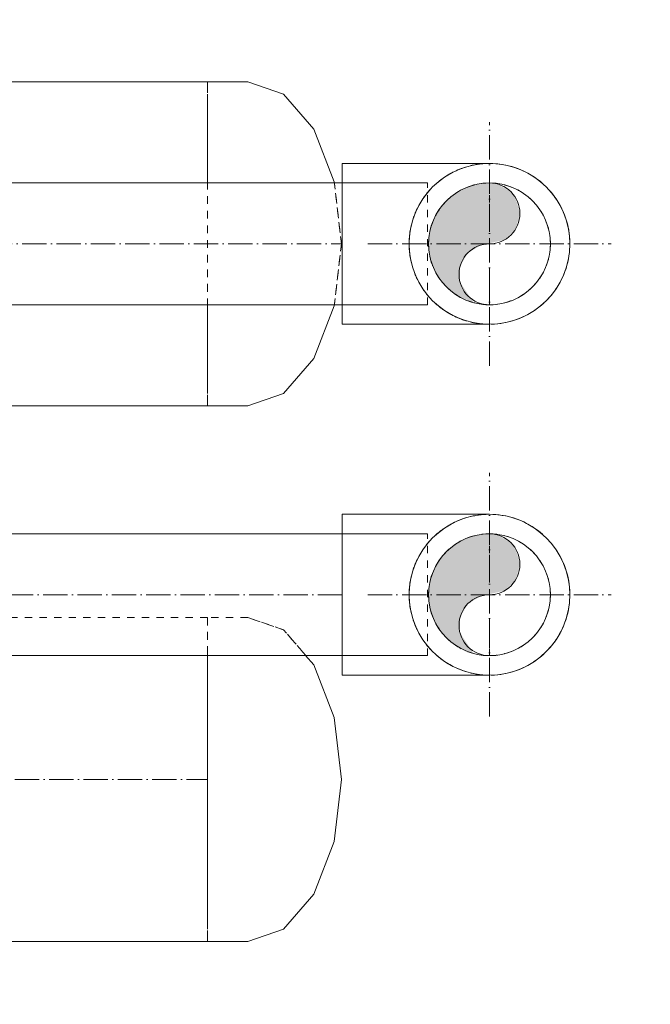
# Model space of a CAD drawing. Header units: millimetres. Extents: x 9824119 to 13672909, y -72394 to 462135.
# Tile 162 of 256: x 10120300 to 10120559, y -2668 to -2264. Entities that reach past the tile are written whole.
import ezdxf

# ---------------------------------------------------------------- set-up
doc = ezdxf.new("R2010")
doc.units = ezdxf.units.MM
doc.linetypes.add('ADSK_Осевая', pattern=[14, 10, -2, 0, -2])
doc.linetypes.add('ADSK_Скрыто', pattern=[6, 3, -3])
for name, color, linetype, lineweight in [('A-DETL-HDLN', 7, 'ADSK_Скрыто', 9), ('P-PIPE', 7, 'Continuous', 18), ('P-PIPE-CNTR', 7, 'ADSK_Осевая', 18)]:
    doc.layers.add(name, color=color, linetype=linetype, lineweight=lineweight)
doc.styles.add('ISOCPEUR', font='isocpeui.ttf')

# ---------------------------------------------------------------- blocks, each defined once
blk = doc.blocks.new('ADSK_СтальСварка_Заглушка_ГОСТ17379-2001 - Исполнение 2-620929-В_Этаж 01_Отопление')
at = {"layer": 'A-DETL-HDLN', "color": 1, "true_color": 0xff0000}
for p, q in [((0, -25.45), (0, 25.45)), ((52.07, 25.45), (55, 0)), ((55, 0), (52.07, 25.45)), ((55, 0), (52.07, -25.45)), ((52.07, -25.45), (55, 0))]:
    blk.add_line(p, q, dxfattribs=at)
at = {"layer": 'P-PIPE', "color": 1, "true_color": 0xff0000}
for p, q in [((16.5, 66.5), (0, 66.5)), ((0, 60.26), (0, 61.44)), ((0, 25.45), (0, 26.91)), ((0, -28.13), (0, -25.45)), ((0, -61.44), (0, -60.26)), ((0, -66.5), (16.5, -66.5))]:
    blk.add_line(p, q, dxfattribs=at)
at = {"layer": 'P-PIPE', "color": 1, "true_color": 0xff0000, "flags": 128}
for points in [[(16.5, 66.5), (31.23, 61.44), (43.72, 47.02), (52.07, 25.45)], [(52.07, 25.45), (43.72, 47.02), (31.23, 61.44), (16.5, 66.5)], [(52.07, -25.45), (43.72, -47.02), (31.23, -61.44), (16.5, -66.5)], [(16.5, -66.5), (31.23, -61.44), (43.72, -47.02), (52.07, -25.45)]]:
    blk.add_lwpolyline(points, dxfattribs=at)
blk = doc.blocks.new('ADSK_СтальСварка_Заглушка_ГОСТ17379-2001 - Исполнение 2-V81-В_Этаж 01_Отопление')
at = {"layer": 'A-DETL-HDLN', "color": 5, "true_color": 0x0000ff}
for p in [(16.5, 66.5), (0, 51.68)]:
    blk.add_line(p, (0, 66.5), dxfattribs=at)
at = {"layer": 'A-DETL-HDLN', "color": 5, "true_color": 0x0000ff, "flags": 128}
for points in [[(16.5, 66.5), (31.23, 61.44), (40.27, 51.01)], [(40.27, 51.01), (31.23, 61.44), (16.5, 66.5)]]:
    blk.add_lwpolyline(points, dxfattribs=at)
at = {"layer": 'P-PIPE', "color": 5, "true_color": 0x0000ff}
for p, q in [((0, 22.71), (0, 28.13)), ((0, -28.13), (0, -22.71)), ((0, -61.44), (0, -60.26)), ((0, -66.5), (16.5, -66.5))]:
    blk.add_line(p, q, dxfattribs=at)
at = {"layer": 'P-PIPE', "color": 5, "true_color": 0x0000ff, "flags": 128}
for points in [[(40.3, 50.97), (43.72, 47.02), (52.07, 25.45), (55, 0)], [(55, 0), (52.07, 25.45), (43.72, 47.02), (40.3, 50.97)], [(55, 0), (52.07, -25.45), (43.72, -47.02), (31.23, -61.44), (16.5, -66.5)], [(16.5, -66.5), (31.23, -61.44), (43.72, -47.02), (52.07, -25.45), (55, 0)]]:
    blk.add_lwpolyline(points, dxfattribs=at)
blk = doc.blocks.new('ADSK_Полипропилен_Отвод - Универсальный-V162-В_Этаж 01_Отопление')
at = {"layer": 'A-DETL-HDLN', "color": 5, "true_color": 0x0000ff}
blk.add_line((29770, -13225), (29770, -13175), dxfattribs=at)
for start, end in [(90.4405, 179.5595), (0.4405, 89.5595), (180.4405, 269.5595), (270.4405, 359.5595)]:
    blk.add_arc((29770, -13200), 25, start, end, dxfattribs=at)
at = {"layer": 'P-PIPE', "color": 5, "true_color": 0x0000ff}
for p, q in [((29770, -13167), (29709.5, -13167)), ((29709.5, -13167), (29709.5, -13200)), ((29709.5, -13200), (29709.5, -13233)), ((29709.5, -13233), (29770, -13233))]:
    blk.add_line(p, q, dxfattribs=at)
at = {"layer": 'P-PIPE', "color": 5, "true_color": 0x0000ff, "flags": 128}
for points in [[(29770, -13167), (29771.32, -13167.03), (29772.64, -13167.11), (29773.95, -13167.24), (29775.26, -13167.42), (29776.56, -13167.66), (29777.84, -13167.95), (29779.12, -13168.29), (29780.38, -13168.68), (29781.63, -13169.12), (29782.85, -13169.6), (29784.06, -13170.14), (29785.24, -13170.73)], [(29787.53, -13172.04), (29788.63, -13172.76), (29789.71, -13173.53), (29790.75, -13174.34), (29791.76, -13175.19)], [(29794.57, -13177.97), (29795.43, -13178.97), (29796.25, -13180.01), (29797.03, -13181.07), (29797.77, -13182.17)], [(29799.1, -13184.45), (29799.7, -13185.62), (29800.25, -13186.82), (29800.76, -13188.04), (29801.21, -13189.28), (29801.61, -13190.54), (29801.97, -13191.81), (29802.27, -13193.1), (29802.52, -13194.39), (29802.72, -13195.7), (29802.86, -13197.01), (29802.96, -13198.32), (29803, -13199.64), (29802.99, -13200.96), (29802.92, -13202.28), (29802.8, -13203.6), (29802.63, -13204.91), (29802.41, -13206.21), (29802.14, -13207.5), (29801.81, -13208.78), (29801.44, -13210.04), (29801.01, -13211.29), (29800.53, -13212.52), (29800.01, -13213.73), (29799.43, -13214.92), (29798.81, -13216.09)], [(29797.44, -13218.34), (29796.68, -13219.42), (29795.88, -13220.47), (29795.04, -13221.49), (29794.16, -13222.47)], [(29792.29, -13224.33), (29791.3, -13225.21), (29790.27, -13226.04), (29789.22, -13226.83), (29788.13, -13227.57)], [(29785.87, -13228.93), (29784.7, -13229.55), (29783.5, -13230.11), (29782.29, -13230.63), (29781.05, -13231.09), (29779.8, -13231.51), (29778.53, -13231.88), (29777.25, -13232.19), (29775.96, -13232.46), (29774.66, -13232.67), (29773.35, -13232.83), (29772.03, -13232.94), (29770.71, -13232.99)]]:
    blk.add_lwpolyline(points, dxfattribs=at)
at = {"layer": 'P-PIPE', "color": 5, "true_color": 0x0000ff}
for start, end in [(0, 180), (180, 0)]:
    blk.add_arc((29770, -13200), 33, start, end, dxfattribs=at)
for points, knots in [([(29770, -13167), (29768.16, -13167), (29765.61, -13167.21), (29763.09, -13167.72), (29762.41, -13167.88)], [0, 0, 0, 0, 0.125, 0.171371, 0.171371, 0.171371, 0.171371]), ([(29760.64, -13168.36), (29760.09, -13168.52), (29758.63, -13168.99), (29756.3, -13169.93), (29753.68, -13171.27), (29751.56, -13172.6), (29749.91, -13173.8), (29748.7, -13174.78), (29747.91, -13175.48), (29747.52, -13175.84)], [0.2119116, 0.2119116, 0.2119116, 0.2119116, 0.25, 0.3125, 0.375, 0.4375, 0.46875, 0.5, 0.53125, 0.53125, 0.53125, 0.53125]), ([(29745.79, -13177.58), (29745.61, -13177.77), (29745.08, -13178.36), (29744.2, -13179.4), (29743.4, -13180.46), (29742.95, -13181.09), (29742.84, -13181.26)], [0.57912354, 0.57912354, 0.57912354, 0.57912354, 0.59375, 0.625, 0.65625, 0.66727323, 0.66727323, 0.66727323, 0.66727323]), ([(29740.48, -13185.26), (29740.21, -13185.8), (29739.69, -13186.9), (29739.11, -13188.35), (29738.8, -13189.25), (29738.7, -13189.56)], [0.75, 0.75, 0.75, 0.75, 0.78125, 0.8125, 0.82876733, 0.82876733, 0.82876733, 0.82876733]), ([(29738.7, -13210.44), (29738.8, -13210.75), (29739.11, -13211.65), (29739.69, -13213.1), (29740.21, -13214.2), (29740.48, -13214.74)], [0.17123267, 0.17123267, 0.17123267, 0.17123267, 0.1875, 0.21875, 0.25, 0.25, 0.25, 0.25]), ([(29742.36, -13218.03), (29742.63, -13218.44), (29743.23, -13219.31), (29744.2, -13220.6), (29745.08, -13221.64), (29745.61, -13222.23), (29745.79, -13222.42)], [0.3171209, 0.3171209, 0.3171209, 0.3171209, 0.34375, 0.375, 0.40625, 0.4208765, 0.4208765, 0.4208765, 0.4208765]), ([(29747.52, -13224.16), (29747.91, -13224.52), (29748.7, -13225.22), (29749.91, -13226.2), (29751.56, -13227.4), (29753.68, -13228.73), (29756.3, -13230.07), (29758.63, -13231.01), (29760.09, -13231.48), (29760.64, -13231.64)], [0.46875, 0.46875, 0.46875, 0.46875, 0.5, 0.53125, 0.5625, 0.625, 0.6875, 0.75, 0.7880884, 0.7880884, 0.7880884, 0.7880884]), ([(29762.41, -13232.12), (29763.09, -13232.28), (29765.61, -13232.79), (29768.16, -13233), (29770, -13233)], [0.828629, 0.828629, 0.828629, 0.828629, 0.875, 1, 1, 1, 1])]:
    blk.add_open_spline(points, degree=3, knots=knots, dxfattribs=at)
for points in [[(29737.92, -13192.26), (29737.62, -13193.5), (29737.16, -13196.03), (29737, -13198.67), (29737, -13200)], [(29737, -13200), (29737, -13201.33), (29737.16, -13203.97), (29737.62, -13206.5), (29737.92, -13207.74)]]:
    blk.add_open_spline(points, degree=3, dxfattribs=at)
blk = doc.blocks.new('ADSK_Полипропилен_Отвод - Универсальный-V163-В_Этаж 01_Отопление')
at = {"layer": 'A-DETL-HDLN', "color": 1, "true_color": 0xff0000}
blk.add_line((29770, -13081.02), (29770, -13031.02), dxfattribs=at)
for start, end in [(90.4405, 179.5595), (0.4405, 89.5595), (180.4405, 269.5595), (270.4405, 359.5595)]:
    blk.add_arc((29770, -13056.02), 25, start, end, dxfattribs=at)
at = {"layer": 'P-PIPE', "color": 1, "true_color": 0xff0000}
for p, q in [((29770, -13023.02), (29709.5, -13023.02)), ((29709.5, -13023.02), (29709.5, -13056.02)), ((29709.5, -13056.02), (29709.5, -13089.02)), ((29709.5, -13089.02), (29770, -13089.02))]:
    blk.add_line(p, q, dxfattribs=at)
at = {"layer": 'P-PIPE', "color": 1, "true_color": 0xff0000, "flags": 128}
for points in [[(29770, -13023.02), (29771.32, -13023.05), (29772.64, -13023.13), (29773.95, -13023.26), (29775.26, -13023.45), (29776.56, -13023.68), (29777.84, -13023.97), (29779.12, -13024.31), (29780.38, -13024.7), (29781.63, -13025.14), (29782.85, -13025.63), (29784.06, -13026.17), (29785.24, -13026.75)], [(29787.53, -13028.07), (29788.63, -13028.79), (29789.71, -13029.56), (29790.75, -13030.36), (29791.76, -13031.21)], [(29794.57, -13034), (29795.43, -13035), (29796.25, -13036.03), (29797.03, -13037.1), (29797.77, -13038.19)], [(29799.1, -13040.47), (29799.7, -13041.65), (29800.25, -13042.85), (29800.76, -13044.07), (29801.21, -13045.31), (29801.61, -13046.56), (29801.97, -13047.83), (29802.27, -13049.12), (29802.52, -13050.42), (29802.72, -13051.72), (29802.86, -13053.03), (29802.96, -13054.35), (29803, -13055.67), (29802.99, -13056.99), (29802.92, -13058.31), (29802.8, -13059.62), (29802.63, -13060.93), (29802.41, -13062.23), (29802.14, -13063.52), (29801.81, -13064.8), (29801.44, -13066.07), (29801.01, -13067.32), (29800.53, -13068.55), (29800.01, -13069.76), (29799.43, -13070.95), (29798.81, -13072.11)], [(29797.44, -13074.36), (29796.68, -13075.44), (29795.88, -13076.5), (29795.04, -13077.52), (29794.16, -13078.5)], [(29792.29, -13080.36), (29791.3, -13081.23), (29790.27, -13082.06), (29789.22, -13082.85), (29788.13, -13083.6)], [(29785.87, -13084.96), (29784.7, -13085.57), (29783.5, -13086.13), (29782.29, -13086.65), (29781.05, -13087.12), (29779.8, -13087.53), (29778.53, -13087.9), (29777.25, -13088.22), (29775.96, -13088.48), (29774.66, -13088.69), (29773.35, -13088.85), (29772.03, -13088.96), (29770.71, -13089.02)]]:
    blk.add_lwpolyline(points, dxfattribs=at)
at = {"layer": 'P-PIPE', "color": 1, "true_color": 0xff0000}
for start, end in [(0, 180), (180, 0)]:
    blk.add_arc((29770, -13056.02), 33, start, end, dxfattribs=at)
for points, knots in [([(29760.64, -13024.38), (29760.09, -13024.54), (29758.63, -13025.02), (29756.3, -13025.95), (29753.68, -13027.29), (29751.56, -13028.62), (29749.91, -13029.83), (29748.7, -13030.8), (29747.91, -13031.5), (29747.52, -13031.86)], [0.2119116, 0.2119116, 0.2119116, 0.2119116, 0.25, 0.3125, 0.375, 0.4375, 0.46875, 0.5, 0.53125, 0.53125, 0.53125, 0.53125]), ([(29770, -13023.02), (29768.16, -13023.02), (29765.61, -13023.24), (29763.09, -13023.75), (29762.41, -13023.91)], [0, 0, 0, 0, 0.125, 0.171371, 0.171371, 0.171371, 0.171371]), ([(29745.79, -13033.6), (29745.61, -13033.79), (29745.08, -13034.38), (29744.2, -13035.43), (29743.23, -13036.71), (29742.63, -13037.58), (29742.36, -13038)], [0.5791235, 0.5791235, 0.5791235, 0.5791235, 0.59375, 0.625, 0.65625, 0.6828791, 0.6828791, 0.6828791, 0.6828791]), ([(29740.48, -13041.28), (29740.21, -13041.82), (29739.69, -13042.92), (29739.11, -13044.37), (29738.8, -13045.27), (29738.7, -13045.58)], [0.75, 0.75, 0.75, 0.75, 0.78125, 0.8125, 0.82876733, 0.82876733, 0.82876733, 0.82876733]), ([(29742.36, -13074.05), (29742.63, -13074.46), (29743.23, -13075.34), (29744.2, -13076.62), (29745.08, -13077.67), (29745.61, -13078.26), (29745.79, -13078.44)], [0.3171209, 0.3171209, 0.3171209, 0.3171209, 0.34375, 0.375, 0.40625, 0.4208765, 0.4208765, 0.4208765, 0.4208765]), ([(29747.52, -13080.19), (29747.91, -13080.55), (29748.7, -13081.25), (29749.91, -13082.22), (29751.56, -13083.42), (29753.68, -13084.76), (29756.3, -13086.09), (29758.63, -13087.03), (29760.09, -13087.51), (29760.64, -13087.67)], [0.46875, 0.46875, 0.46875, 0.46875, 0.5, 0.53125, 0.5625, 0.625, 0.6875, 0.75, 0.7880884, 0.7880884, 0.7880884, 0.7880884]), ([(29762.41, -13088.14), (29763.09, -13088.3), (29765.61, -13088.81), (29768.16, -13089.02), (29770, -13089.02)], [0.828629, 0.828629, 0.828629, 0.828629, 0.875, 1, 1, 1, 1])]:
    blk.add_open_spline(points, degree=3, knots=knots, dxfattribs=at)
for points in [[(29737.92, -13048.28), (29737.62, -13049.52), (29737.16, -13052.06), (29737, -13054.69), (29737, -13056.02)], [(29737, -13056.02), (29737, -13057.36), (29737.16, -13059.99), (29737.62, -13062.53), (29737.92, -13063.77)], [(29739.02, -13067.39), (29739.23, -13067.98), (29739.69, -13069.13), (29740.21, -13070.23), (29740.48, -13070.77)]]:
    blk.add_open_spline(points, degree=3, dxfattribs=at)

msp = doc.modelspace()

# ---------------------------------------------------------------- hatches: boundary and pattern name
at = {"layer": 'P-PIPE'}
for points in [[(10120486.02, -2379.91), (10120480.42, -2371.5), (10120480.42, -2365.03), (10120483.65, -2359.43), (10120489.26, -2356.19), (10120498.74, -2354.09), (10120503.32, -2349.52), (10120504.99, -2343.27), (10120503.32, -2337.02), (10120501.33, -2334.43), (10120495.73, -2331.19), (10120492.49, -2330.77), (10120486.02, -2331.62), (10120479.99, -2334.12), (10120474.82, -2338.09), (10120470.84, -2343.27), (10120468.35, -2349.3), (10120467.49, -2355.77), (10120468.35, -2362.24), (10120470.84, -2368.27), (10120474.82, -2373.44), (10120479.99, -2377.42)], [(10120486.02, -2523.89), (10120480.42, -2515.48), (10120480.42, -2509.01), (10120483.65, -2503.4), (10120489.26, -2500.17), (10120498.74, -2498.07), (10120503.32, -2493.49), (10120504.99, -2487.24), (10120503.32, -2480.99), (10120501.33, -2478.4), (10120495.73, -2475.17), (10120492.49, -2474.74), (10120486.02, -2475.59), (10120479.99, -2478.09), (10120474.82, -2482.06), (10120470.84, -2487.24), (10120468.35, -2493.27), (10120467.49, -2499.74), (10120468.35, -2506.21), (10120470.84, -2512.24), (10120474.82, -2517.42), (10120479.99, -2521.39)]]:
    msp.add_hatch(color=256, dxfattribs=at).paths.add_polyline_path(points)

# ---------------------------------------------------------------- linework, layer by layer
at = {"layer": 'A-DETL-HDLN', "color": 1, "true_color": 0xff0000}
for p, q in [((10120376.71, -2381.39), (10120376.71, -2330.14)), ((10120466.99, -2380.77), (10120466.99, -2330.77))]:
    msp.add_line(p, q, dxfattribs=at)
at = {"layer": 'A-DETL-HDLN', "color": 5, "true_color": 0x0000ff}
for p, q in [((10120466.99, -2524.74), (10120466.99, -2474.74)), ((10120376.71, -2509.08), (10120089.43, -2509.08)), ((10120376.71, -2524.3), (10120376.71, -2509.08))]:
    msp.add_line(p, q, dxfattribs=at)
at = {"layer": 'P-PIPE', "color": 1, "true_color": 0xff0000}
for p, q in [((10120376.71, -2289.27), (10120259.22, -2289.27)), ((10120376.71, -2293.81), (10120376.71, -2289.27)), ((10120376.71, -2328.79), (10120376.71, -2295.48)), ((10120466.99, -2330.77), (10120286.53, -2330.77)), ((10120286.53, -2380.77), (10120466.99, -2380.77)), ((10120376.71, -2416.05), (10120376.71, -2383.84)), ((10120376.71, -2422.27), (10120376.71, -2417.72)), ((10120259.57, -2422.27), (10120376.71, -2422.27))]:
    msp.add_line(p, q, dxfattribs=at)
at = {"layer": 'P-PIPE', "color": 5, "true_color": 0x0000ff}
for p, q in [((10120466.99, -2474.74), (10120158.5, -2474.74)), ((10120158.5, -2524.74), (10120466.99, -2524.74)), ((10120376.71, -2547.5), (10120376.71, -2524.33)), ((10120376.71, -2598.35), (10120376.71, -2552.8)), ((10120376.71, -2635.86), (10120376.71, -2603.65)), ((10120376.71, -2642.08), (10120376.71, -2637.53)), ((10120176.63, -2642.08), (10120376.71, -2642.08))]:
    msp.add_line(p, q, dxfattribs=at)
at = {"layer": 'P-PIPE', "color": 1, "true_color": 0xff0000}
for centre, radius, start, end in [((10120492.49, -2355.77), 25, 0, 180), ((10120492.49, -2343.27), 12.5, 270, 90), ((10120492.49, -2355.77), 25, 180, 0), ((10120492.49, -2368.27), 12.5, 90, 270)]:
    msp.add_arc(centre, radius, start, end, dxfattribs=at)
at = {"layer": 'P-PIPE', "color": 5, "true_color": 0x0000ff}
for centre, radius, start, end in [((10120492.49, -2499.74), 25, 0, 180), ((10120492.49, -2487.24), 12.5, 270, 90), ((10120492.49, -2499.74), 25, 180, 0), ((10120492.49, -2512.24), 12.5, 90, 270)]:
    msp.add_arc(centre, radius, start, end, dxfattribs=at)
at = {"layer": 'P-PIPE-CNTR', "color": 1, "true_color": 0xff0000}
for p, q in [((10120492.49, -2405.77), (10120492.49, -2305.77)), ((10120286.53, -2355.77), (10120431.99, -2355.77)), ((10120442.49, -2355.77), (10120542.49, -2355.77))]:
    msp.add_line(p, q, dxfattribs=at)
at = {"layer": 'P-PIPE-CNTR', "color": 5, "true_color": 0x0000ff}
for p, q in [((10120492.49, -2549.74), (10120492.49, -2449.74)), ((10120431.99, -2499.74), (10120193.5, -2499.74)), ((10120442.49, -2499.74), (10120542.49, -2499.74)), ((10120213, -2575.58), (10120376.71, -2575.58))]:
    msp.add_line(p, q, dxfattribs=at)

# ---------------------------------------------------------------- block references
at = {"layer": 'A-DETL-HDLN', "color": 1, "true_color": 0xff0000}
for name, p in [('ADSK_СтальСварка_Заглушка_ГОСТ17379-2001 - Исполнение 2-620929-В_Этаж 01_Отопление', (10120376.71, -2355.77)), ('ADSK_Полипропилен_Отвод - Универсальный-V163-В_Этаж 01_Отопление', (10090722.49, 10700.26))]:
    msp.add_blockref(name, p, dxfattribs=at)
at = {"layer": 'A-DETL-HDLN', "color": 5, "true_color": 0x0000ff}
for name, p in [('ADSK_Полипропилен_Отвод - Универсальный-V162-В_Этаж 01_Отопление', (10090722.49, 10700.26)), ('ADSK_СтальСварка_Заглушка_ГОСТ17379-2001 - Исполнение 2-V81-В_Этаж 01_Отопление', (10120376.71, -2575.58))]:
    msp.add_blockref(name, p, dxfattribs=at)

# ---------------------------------------------------------------- texts
at = {"char_height": 300, "attachment_point": 1, "style": 'ISOCPEUR'}
for s, insert, width in [('\\pi13638.10589;{\\fISOCPEUR|b0|i0|c204|p34;\\H1.66667x;\\L\\C7;\\P\\pi10874.35036;\\H1.1x;Общие указания\\l\\P\\pi13638.10589;\\P\\pi-900,l1200,t1200;\\H0.72727x;1.^IПроект выполнен на основании задания заказчика и задания на проектирование архитектурно-строительных чертежей.\\P2.^IПроект соответствует действующим нормам :\\P\\pl900,t900;\\fSymbol|b0|i0|c2|p18;·^I\\fISOCPEUR|b0|i0|c204|p34;КМК 2. 04.05-97* "Отопление, вентиляция и кондиционирование воздуха".\\P\\fSymbol|b0|i0|c2|p18;·^I\\fISOCPEUR|b0|i0|c204|p34;ШНК 2.08.02-09* "Общественные здания и сооружение" \\P\\fSymbol|b0|i0|c2|p18;·^I\\fISOCPEUR|b0|i0|c204|p34;КМК 2.01.01-94 "Климатические и физико-геологические данные для проектирования".\\P\\fSymbol|b0|i0|c2|p18;·^I\\fISOCPEUR|b0|i0|c204|p34;КМК 2.01.04-97* "Строительная теплотехника".\\P\\fSymbol|b0|i0|c2|p18;·^I\\fISOCPEUR|b0|i0|c204|p34;ГОСТ 21.602-2003 "Правила выполнения рабочей документации отопления, вентиляции и кондиционирования".\\P\\fSymbol|b0|i0|c2|p18;·^I\\fISOCPEUR|b0|i0|c204|p34;ШНК \\fISOCPEUR|b0|i0|c186|p34;2.01.02-04\\fISOCPEUR|b0|i0|c204|p34; - \\fISOCPEUR|b0|i0|c186|p34;"\\fISOCPEUR|b0|i0|c204|p34;Пожарная безопасность зданий и сооружений\\fISOCPEUR|b0|i0|c186|p34;"\\fISOCPEUR|b0|i0|c204|p34;;\\P\\pl1200,t1200;3.^I  Расчетные параметры наружного воздуха для проектирования отопления, вентиляции и кондиционирования воздуха приняты по КМК 2.01.01-94.\\P\\pi-300,l300,tz;      Для проектирования отопления, вентиляции и кондиционирования воздуха: \\P\\pl1500,t1500;-^IХолодный  период  года Тн\\fISOCPEUR|b0|i0|c186|p34;=-14.0°C\\fISOCPEUR|b0|i0|c204|p34;; I=-12,4 кДж/кг (Парам. Б);\\P-^IТеплый  период  года Тн=33°C; I=55,7 кДж/кг  (Парам. А);\\P-^IТеплый  период  года Тн=37,5°C; I=65,2 кДж/кг (Парам. Б);\\P-^IСкорость ветра  - V=1,6 м/сек - холодный период;\\P-^IСкорость ветра  - V=1,9 м/сек - теплый  период;\\P-^IПродолжительность отопительного периода  Zот.пер.=129суток;\\P-^IСредняя температура отопительного периода  tот.пер.=2,7°C;\\P-^IБарометрическое давление в районе строительства Рбар=950 Гпа.\\P\\pi600,l0,tz;\\P\\pi11458.1097;\\LТЕПЛОСНАБЖЕНИЕ\\P\\pi13638.10589;\\l\\P\\pi0;\\C0;В качестве источника тепла выбран установленный во дворе здания тепловой насос, рассчитанный на работу в температурном режиме 40–30 °C.^J^JСистема отопления спроектирована как двухтрубная, в ней используются напольный фанкойл.\\P^JОсновным источником тепла является тепловой насос. \\P^JОсновное охлаждение осуществляется с помощью\\Pтепловых насосов. Для отвода конденсата, образующегося в фанкойлах, предусмотрены дренажные трубы. Основные водосточные и обратные трубы выполнены из полипропилена. \\P\\pi600;^JОсновные подающие и обратные трубы выполнены из полипропилена. Слив воды из системы осуществляется через регулировочный узел. Для снижения теплопотерь через трубы выполнены работы по теплоизоляции.\\C7; \\P\\pi12278.10827;\\LОТОПЛЕНИЕ\\l\\P\\pi0;  Для достижения  комфортных условий в зимнее время и компенсации теплопотерь в помещениях установлены \\C0;фанкойл\\C7;ы обеспечивающие в помещениях нормируемую температуру воздуха:\\P\\pi-300,l1500,t1500;-^IКабинет врача +20°C.\\P-^IЗал       +22°C.\\P-^IФизиотерапия     +21°C.\\P\\pi0,l0,tz;   На каждом приборе предусматривается устанавка термостатического клапана и запорного крана. Рекомендуется применить трубопроводы стабильные полипропиленовые. Система теплоснабжения \\C0;фанкойл\\C7;ов двухтрубная с принудительной циркуляцией, горизонтальная. Удаление воздуха осуществляется из воздухоспускных кранов установленных в \\C0;фанкойл\\C7;ах. Все монтажные и наладочные работы проводить в соответствии с нормативными документами и инструкциям фирм-изготовителя.}', (9986122.19, 27067.08), 27276.2118), ('{\\fISOCPEUR|b0|i0|c204|p34;\\C7;^I\\A1;\\L\\P\\pi10515.36534;\\H1.33333x;ВЕНТИЛЯЦИЯ\\P\\pi0;\\l^IВ здании предусмотрена приточно-вытяжная вентиляция с естественным и \\Pмеханическим побуждением, для функционально различных и конструктивно раздельных групп \\Pпомещений.   ^I  \\P^IТакже предусматривается естественная вентиляция с удалением и поступлением воздуха через окна и двери.\\P^IУдаление воздуха из помещений производится с помощью вытяжных решеток.\\P^IМатериал воздуховодов - тонколистовая оцинкованная сталь по ГОСТ 14918-80.\\P^IВоздуховоды систем вытяжной вентиляции выполняются класса "Н" (нормально плотный).\\P^IМонтаж систем вентиляции выполнить в соответствии с \\A0;КМК 3.05.01.-9\\A1;7\\P\\A0;\\L\\P\\pi12075.36144;\\P\\pi7995.37164;ПРИМЕЧАНИЯ (ТЕПЛОСНАБЖЕНИЕ)\\P\\pi-900,l900,t900;\\l1.^IЧертеж читать совместно со спецификацией и с другими разделами проекта.\\P2.^IМонтаж оборудования и трубопроводов производить в соответствии с местными \\P\\pi0;действующими нормами и правилами, и требованиями завода-изготовителя оборудования.\\P\\pi-900;3.^IТрубопроводы системы теплоснабжения радиаторов приняты полипропиленовыми.\\P4.^IНа планах и схемах указаны наружный диаметр и толщина стенки полипропиленовых \\P\\pi0;трубопроводов.\\P\\pi-900;5.^IПриборы и трубопроводы нанесены условно.\\P6.^IУклон трубопроводов выполнить согласно схемам в сторону ближайшего вертикального \\P\\pi0;стояка.\\P\\pi-900;7.^IВсе отметки указаны от уровня пола этажа. \\P8.^IКрепить трубу в штробе каждые 2 метра.\\P9.^IТрубопроводы отопления, прокладываемые в полу покрыть трубчатой тепловой изоляцией \\P\\pi0;из вспученного полителена "Isocom" толщиной 9 мм.\\P\\pi-900;10.^IДиаметры запорно-регулирующей арматуры и фильтров соответствуют диаметру \\P\\pi0;трубопроводов, если не указано иное.\\P\\pi3390,l600,tz;\\P\\pi5455.37799,l0;\\LПРИМЕЧАНИЯ (ВЕНТИЛЯЦИЯ И КОНДИЦИОНИРОВАНИЕ)\\l\\P\\pi-900,l900,t900;1.^IВентиляционные системы показаны условно.\\P2.^IЧертеж читать совместно со спецификацией и остальными разделами проекта \\P3.^IВсе неплотности при пересечении инженерными коммуникациями огнестойких стен, \\P\\pi0;перекрытий и перегородок заделать материалами, соответствующими по степени \\Pогнестойкости пересекаемым ограждениям.\\P\\pi-900;4.^IВ сан-узлах двери не оборудованные переточными решетками, предусмотреть с \\P\\pi0;подрезкой дверного полотна, высота щели не менее 20 мм. Если конструкция дверей не \\Pпозволяет предусмотреть щели в нижней части, то необходимо выполнить установку \\Pжалюзийной решетки в нижней половине двери.\\P\\pi-900;5.^IРазместить все приборы для измерения температуры, давления и скорости потока в \\P\\pi0;доступных местах с прямыми секциями труб или воздуховодов наверху или внизу, \\Pсогласно рекомендациям завода изготовителя для точности показаний.\\P\\pi-900;6.^IУстановить расположение диффузоров, отдушин и вентиляционных решеток согласно \\P\\pi0;архитектурным планам потолка, освещения и другим деталям/узлам потолка и \\Pвыполнить незначительные изменения для обеспечения соответствия.\\P\\pi-900;7.^IМонтаж оборудования выполнить в соответствии с местными нормами и правилами, а \\P\\pi0;так же требованиями завода-изготовителя оборудования \\P\\pi-900;8.^IВсе отметки оборудований даны от пола этажа.\\P}', (10015733.61, 26003.42), 24350.7239)]:
    msp.add_mtext(s, dxfattribs=dict(at, insert=insert, width=width))

doc.saveas('drawing.dxf')
